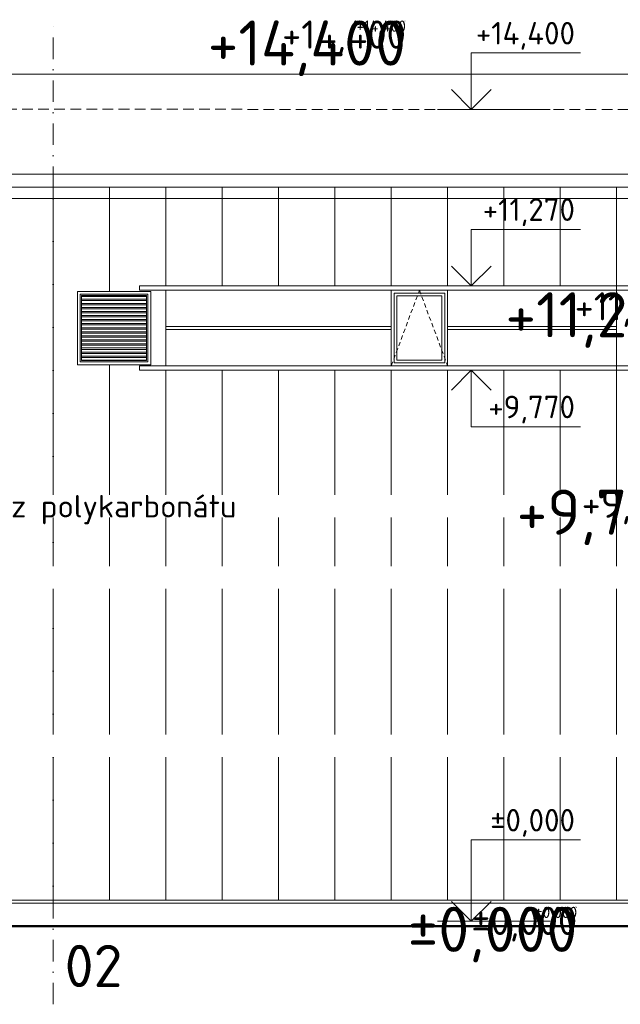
# Model space of a CAD drawing. Header units: millimetres. Extents: x -725694 to 4766210, y -2984614 to 2187451.
# Tile 103 of 256: x 311405 to 322065, y -88545 to -71081. Entities that reach past the tile are written whole.
import ezdxf
from ezdxf import colors
from ezdxf.entities.mleader import LeaderData, LeaderLine
from ezdxf.enums import TextEntityAlignment as Align
from ezdxf.math import Vec2, Vec3

# ---------------------------------------------------------------- set-up
doc = ezdxf.new("R2010")
doc.units = ezdxf.units.MM
for name, pattern in [('CARKOVANA', [5, 3, -2]), ('CENTERX2', [101.6, 63.5, -12.7, 12.7, -12.7]), ('DASHDOT', [25.4, 12.7, -6.35, 0, -6.35]), ('DIVIDE', [31.75, 12.7, -6.35, 0, -6.35, 0, -6.35]), ('ČÁRKOVANÁ', [19.05, 12.7, -6.35])]:
    doc.linetypes.add(name, pattern=pattern)
for name, color, linetype in [('0 @ 1', 7, 'Continuous'), ('0 @ 10', 7, 'Continuous'), ('0 @ 100', 7, 'Continuous'), ('0 @ 200', 7, 'Continuous'), ('0 @ 250 (1)', 7, 'Continuous'), ('0 @ 250 (2)', 7, 'Continuous'), ('0 @ 400', 7, 'Continuous')]:
    doc.layers.add(name, color=color, linetype=linetype)
for name, color, linetype, lineweight in [('A99_N_koty-200-vysk', 7, 'Continuous', 9), ('A99_N_osy', 7, 'CENTERX2', 9), ('A99_N_sraf', 7, 'Continuous', 0), ('A99_N_txt-popis-200', 7, 'Continuous', 5), ('A99_N_txt-popis-200 @ 200', 7, 'Continuous', 5), ('A99_N_txt-popis-200 @ 50', 7, 'Continuous', 5), ('A99_N_txt-popis-50 @ 200', 7, 'Continuous', 9), ('A99_S_kce-demolice', 7, 'Continuous', 20), ('A99_S_kce-pohl', 7, 'Continuous', 5), ('A99_S_osy', 7, 'CENTERX2', 5), ('A99_S_txt-popis-200 @ 200', 7, 'Continuous', 9), ('PBS - odstupy', 1, 'DIVIDE', 30)]:
    doc.layers.add(name, color=color, linetype=linetype, lineweight=lineweight)
doc.styles.add('A99_kota', font='isocpeur.ttf', dxfattribs={"height": 2})
doc.styles.add('A99_popis', font='isocpeur.ttf')
doc.styles.add('ad_popis 100', font='isocpeur.ttf', dxfattribs={"height": 200})
doc.styles.get("Standard").update_dxf_attribs({"font": 'isocpeur.ttf', "width": 0.75})

# ---------------------------------------------------------------- blocks, each defined once
blk = doc.blocks.new('*U126')
at = {"color": 0, "linetype": 'ByBlock', "lineweight": -2}
blk.add_line((-3, 0), (7, 0), dxfattribs=at)
for points in [[(0, 0), (0, 7.2), (0, 7.2), (9.7, 7.2)], [(-1.75, 1.75), (0, 0), (1.75, 1.75)]]:
    blk.add_lwpolyline(points, dxfattribs=at)
at = {"color": 0, "linetype": 'ByBlock', "lineweight": -2, "style": 'A99_kota'}
for tag, p in [('VYSKA', (9.2, 9.95)), ('POPIS', (9.2, 6.7))]:
    blk.add_attdef(tag, text='', height=2, dxfattribs=at).set_placement(p, align=Align.TOP_RIGHT)
blk = doc.blocks.new('*U6317')
at = {"layer": 'A99_N_koty-200-vysk', "lineweight": 5}
ref = blk.add_blockref('*U126', (319420, -87070), dxfattribs=dict(at, xscale=200, yscale=200, zscale=200))
ref.add_attrib('VYSKA', '±0,000', dxfattribs={"layer": '0 @ 200', "color": 0, "linetype": 'ByBlock', "lineweight": -2, "height": 400, "style": 'A99_kota'}).set_placement((321260, -85080), align=Align.TOP_RIGHT)
ref = blk.add_blockref('*U126', (319420, -87070), dxfattribs=dict(at, xscale=200, yscale=200, zscale=200))
ref.add_attrib('VYSKA', '±0,000', dxfattribs={"layer": '0 @ 400', "color": 0, "linetype": 'ByBlock', "lineweight": -2, "height": 800, "style": 'A99_kota'}).set_placement((321300, -86815), align=Align.TOP_RIGHT)
ref = blk.add_blockref('*U126', (319420, -87070), dxfattribs=dict(at, xscale=200, yscale=200, zscale=200))
ref.add_attrib('VYSKA', '±0,000', dxfattribs={"layer": '0 @ 100', "color": 0, "linetype": 'ByBlock', "lineweight": -2, "height": 200, "style": 'A99_kota'}).set_placement((321300, -86815), align=Align.TOP_RIGHT)
ref = blk.add_blockref('*U126', (319420, -87070), dxfattribs=dict(at, xscale=200, yscale=200, zscale=200))
ref.add_attrib('VYSKA', '±0,000', dxfattribs={"layer": '0 @ 1', "color": 0, "linetype": 'ByBlock', "lineweight": -2, "height": 2, "style": 'A99_kota'}).set_placement((321300, -86815), align=Align.TOP_RIGHT)
ref = blk.add_blockref('*U126', (319420, -87070), dxfattribs=dict(at, xscale=200, yscale=200, zscale=200))
ref.add_attrib('VYSKA', '±0,000', dxfattribs={"layer": '0 @ 10', "color": 0, "linetype": 'ByBlock', "lineweight": -2, "height": 20, "style": 'A99_kota'}).set_placement((321300, -86815), align=Align.TOP_RIGHT)
ref = blk.add_blockref('*U126', (319420, -87070), dxfattribs=dict(at, xscale=200, yscale=200, zscale=200))
ref.add_attrib('VYSKA', '±0,000', dxfattribs={"layer": '0 @ 250 (1)', "color": 0, "linetype": 'ByBlock', "lineweight": -2, "height": 500, "style": 'A99_kota'}).set_placement((321300, -86815), align=Align.TOP_RIGHT)
ref = blk.add_blockref('*U126', (319420, -87070), dxfattribs=dict(at, xscale=200, yscale=200, zscale=200))
ref.add_attrib('VYSKA', '±0,000', dxfattribs={"layer": '0 @ 250 (2)', "color": 0, "linetype": 'ByBlock', "lineweight": -2, "height": 500, "style": 'A99_kota'}).set_placement((321300, -86815), align=Align.TOP_RIGHT)
blk = doc.blocks.new('*U113')
at = {"color": 0, "linetype": 'ByBlock', "lineweight": -2}
blk.add_line((-3, 0), (7, 0), dxfattribs=at)
for points in [[(0, 0), (0, 5), (0, 5), (9.7, 5)], [(-1.75, 1.75), (0, 0), (1.75, 1.75)]]:
    blk.add_lwpolyline(points, dxfattribs=at)
at = {"color": 0, "linetype": 'ByBlock', "lineweight": -2, "style": 'A99_kota'}
for tag, p in [('VYSKA', (9.2, 7.75)), ('POPIS', (9.2, 4.5))]:
    blk.add_attdef(tag, text='', height=2, dxfattribs=at).set_placement(p, align=Align.TOP_RIGHT)
blk = doc.blocks.new('*U6318')
at = {"layer": 'A99_N_koty-200-vysk', "lineweight": 5}
ref = blk.add_blockref('*U113', (319420, -72671), dxfattribs=dict(at, xscale=200, yscale=200, zscale=200))
ref.add_attrib('VYSKA', '+14,400', dxfattribs={"layer": '0 @ 400', "color": 0, "linetype": 'ByBlock', "lineweight": -2, "height": 800, "style": 'A99_kota'}).set_placement((318260, -71095), align=Align.TOP_RIGHT)
ref = blk.add_blockref('*U113', (319420, -72671), dxfattribs=dict(at, xscale=200, yscale=200, zscale=200))
ref.add_attrib('VYSKA', '+14,400', dxfattribs={"layer": '0 @ 250 (1)', "color": 0, "linetype": 'ByBlock', "lineweight": -2, "height": 500, "style": 'A99_kota'}).set_placement((318260, -71095), align=Align.TOP_RIGHT)
ref = blk.add_blockref('*U113', (319420, -72671), dxfattribs=dict(at, xscale=200, yscale=200, zscale=200))
ref.add_attrib('VYSKA', '+14,400', dxfattribs={"layer": '0 @ 250 (2)', "color": 0, "linetype": 'ByBlock', "lineweight": -2, "height": 500, "style": 'A99_kota'}).set_placement((318260, -71095), align=Align.TOP_RIGHT)
ref = blk.add_blockref('*U113', (319420, -72671), dxfattribs=dict(at, xscale=200, yscale=200, zscale=200))
ref.add_attrib('VYSKA', '+14,400', dxfattribs={"layer": '0 @ 100', "color": 0, "linetype": 'ByBlock', "lineweight": -2, "height": 200, "style": 'A99_kota'}).set_placement((318260, -71095), align=Align.TOP_RIGHT)
ref = blk.add_blockref('*U113', (319420, -72671), dxfattribs=dict(at, xscale=200, yscale=200, zscale=200))
ref.add_attrib('VYSKA', '+14,400', dxfattribs={"layer": '0 @ 10', "color": 0, "linetype": 'ByBlock', "lineweight": -2, "height": 20, "style": 'A99_kota'}).set_placement((318260, -71095), align=Align.TOP_RIGHT)
ref = blk.add_blockref('*U113', (319420, -72671), dxfattribs=dict(at, xscale=200, yscale=200, zscale=200))
ref.add_attrib('VYSKA', '+14,400', dxfattribs={"layer": '0 @ 1', "color": 0, "linetype": 'ByBlock', "lineweight": -2, "height": 2, "style": 'A99_kota'}).set_placement((318260, -71095), align=Align.TOP_RIGHT)
ref = blk.add_blockref('*U113', (319420, -72671), dxfattribs=dict(at, xscale=200, yscale=200, zscale=200))
ref.add_attrib('VYSKA', '+14,400', dxfattribs={"layer": '0 @ 200', "color": 0, "linetype": 'ByBlock', "lineweight": -2, "height": 400, "style": 'A99_kota'}).set_placement((321260, -71121), align=Align.TOP_RIGHT)
blk = doc.blocks.new('*U120')
at = {"color": 0, "linetype": 'ByBlock', "lineweight": -2}
blk.add_line((-3, 0), (7, 0), dxfattribs=at)
for points in [[(-1.75, -1.75), (0, 0), (1.75, -1.75)], [(0, 0), (0, -5), (0, -5), (9.7, -5)]]:
    blk.add_lwpolyline(points, dxfattribs=at)
at = {"color": 0, "linetype": 'ByBlock', "lineweight": -2, "style": 'A99_kota'}
for tag, p in [('VYSKA', (9.2, -2.25)), ('POPIS', (9.2, -5.5))]:
    blk.add_attdef(tag, text='', height=2, dxfattribs=at).set_placement(p, align=Align.TOP_RIGHT)
blk = doc.blocks.new('*U6319')
at = {"layer": 'A99_N_koty-200-vysk', "lineweight": 5}
ref = blk.add_blockref('*U120', (319420, -77300), dxfattribs=dict(at, xscale=200, yscale=200, zscale=200))
ref.add_attrib('VYSKA', '+9,770', dxfattribs={"layer": '0 @ 200', "color": 0, "linetype": 'ByBlock', "lineweight": -2, "height": 400, "style": 'A99_kota'}).set_placement((321260, -77750), align=Align.TOP_RIGHT)
ref = blk.add_blockref('*U120', (319420, -77300), dxfattribs=dict(at, xscale=200, yscale=200, zscale=200))
ref.add_attrib('VYSKA', '+9,770', dxfattribs={"layer": '0 @ 100', "color": 0, "linetype": 'ByBlock', "lineweight": -2, "height": 200, "style": 'A99_kota'}).set_placement((323300, -79415), align=Align.TOP_RIGHT)
ref = blk.add_blockref('*U120', (319420, -77300), dxfattribs=dict(at, xscale=200, yscale=200, zscale=200))
ref.add_attrib('VYSKA', '+9,770', dxfattribs={"layer": '0 @ 1', "color": 0, "linetype": 'ByBlock', "lineweight": -2, "height": 2, "style": 'A99_kota'}).set_placement((323300, -79415), align=Align.TOP_RIGHT)
ref = blk.add_blockref('*U120', (319420, -77300), dxfattribs=dict(at, xscale=200, yscale=200, zscale=200))
ref.add_attrib('VYSKA', '+9,770', dxfattribs={"layer": '0 @ 400', "color": 0, "linetype": 'ByBlock', "lineweight": -2, "height": 800, "style": 'A99_kota'}).set_placement((323300, -79415), align=Align.TOP_RIGHT)
ref = blk.add_blockref('*U120', (319420, -77300), dxfattribs=dict(at, xscale=200, yscale=200, zscale=200))
ref.add_attrib('VYSKA', '+9,770', dxfattribs={"layer": '0 @ 10', "color": 0, "linetype": 'ByBlock', "lineweight": -2, "height": 20, "style": 'A99_kota'}).set_placement((323300, -79415), align=Align.TOP_RIGHT)
ref = blk.add_blockref('*U120', (319420, -77300), dxfattribs=dict(at, xscale=200, yscale=200, zscale=200))
ref.add_attrib('VYSKA', '+9,770', dxfattribs={"layer": '0 @ 250 (1)', "color": 0, "linetype": 'ByBlock', "lineweight": -2, "height": 500, "style": 'A99_kota'}).set_placement((323300, -79415), align=Align.TOP_RIGHT)
ref = blk.add_blockref('*U120', (319420, -77300), dxfattribs=dict(at, xscale=200, yscale=200, zscale=200))
ref.add_attrib('VYSKA', '+9,770', dxfattribs={"layer": '0 @ 250 (2)', "color": 0, "linetype": 'ByBlock', "lineweight": -2, "height": 500, "style": 'A99_kota'}).set_placement((323300, -79415), align=Align.TOP_RIGHT)
blk = doc.blocks.new('*U124')
at = {"color": 0, "linetype": 'ByBlock', "lineweight": -2}
blk.add_line((-3, 0), (7, 0), dxfattribs=at)
for points in [[(0, 0), (0, 5), (0, 5), (9.7, 5)], [(-1.75, 1.75), (0, 0), (1.75, 1.75)]]:
    blk.add_lwpolyline(points, dxfattribs=at)
at = {"color": 0, "linetype": 'ByBlock', "lineweight": -2, "style": 'A99_kota'}
for tag, p in [('VYSKA', (9.2, 7.75)), ('POPIS', (9.2, 4.5))]:
    blk.add_attdef(tag, text='', height=2, dxfattribs=at).set_placement(p, align=Align.TOP_RIGHT)
blk = doc.blocks.new('*U6320')
at = {"layer": 'A99_N_koty-200-vysk', "lineweight": 5}
ref = blk.add_blockref('*U124', (319420, -75800), dxfattribs=dict(at, xscale=200, yscale=200, zscale=200))
ref.add_attrib('VYSKA', '+11,270', dxfattribs={"layer": '0 @ 200', "color": 0, "linetype": 'ByBlock', "lineweight": -2, "height": 400, "style": 'A99_kota'}).set_placement((321260, -74250), align=Align.TOP_RIGHT)
ref = blk.add_blockref('*U124', (319420, -75800), dxfattribs=dict(at, xscale=200, yscale=200, zscale=200))
ref.add_attrib('VYSKA', '+11,270', dxfattribs={"layer": '0 @ 100', "color": 0, "linetype": 'ByBlock', "lineweight": -2, "height": 200, "style": 'A99_kota'}).set_placement((323300, -75915), align=Align.TOP_RIGHT)
ref = blk.add_blockref('*U124', (319420, -75800), dxfattribs=dict(at, xscale=200, yscale=200, zscale=200))
ref.add_attrib('VYSKA', '+11,270', dxfattribs={"layer": '0 @ 1', "color": 0, "linetype": 'ByBlock', "lineweight": -2, "height": 2, "style": 'A99_kota'}).set_placement((323300, -75915), align=Align.TOP_RIGHT)
ref = blk.add_blockref('*U124', (319420, -75800), dxfattribs=dict(at, xscale=200, yscale=200, zscale=200))
ref.add_attrib('VYSKA', '+11,270', dxfattribs={"layer": '0 @ 400', "color": 0, "linetype": 'ByBlock', "lineweight": -2, "height": 800, "style": 'A99_kota'}).set_placement((323300, -75915), align=Align.TOP_RIGHT)
ref = blk.add_blockref('*U124', (319420, -75800), dxfattribs=dict(at, xscale=200, yscale=200, zscale=200))
ref.add_attrib('VYSKA', '+11,270', dxfattribs={"layer": '0 @ 10', "color": 0, "linetype": 'ByBlock', "lineweight": -2, "height": 20, "style": 'A99_kota'}).set_placement((323300, -75915), align=Align.TOP_RIGHT)
ref = blk.add_blockref('*U124', (319420, -75800), dxfattribs=dict(at, xscale=200, yscale=200, zscale=200))
ref.add_attrib('VYSKA', '+11,270', dxfattribs={"layer": '0 @ 250 (1)', "color": 0, "linetype": 'ByBlock', "lineweight": -2, "height": 500, "style": 'A99_kota'}).set_placement((323300, -75915), align=Align.TOP_RIGHT)
ref = blk.add_blockref('*U124', (319420, -75800), dxfattribs=dict(at, xscale=200, yscale=200, zscale=200))
ref.add_attrib('VYSKA', '+11,270', dxfattribs={"layer": '0 @ 250 (2)', "color": 0, "linetype": 'ByBlock', "lineweight": -2, "height": 500, "style": 'A99_kota'}).set_placement((323300, -75915), align=Align.TOP_RIGHT)
blk = doc.blocks.new('*U5900')
at = {"layer": 'A99_N_txt-popis-200 @ 200', "lineweight": 9}
ml = blk.add_multileader_mtext('Standard', dxfattribs=at)
ml.set_content('\\A1;{\\C256;poloha a dimenze potrubí budou zaměřeny na stavbě}', color=1, style='A99_popis')
ml.set_leader_properties(color=256, linetype='ByLayer', lineweight=-1)
ml.build(insert=Vec2(0, 0))
ml.multileader.update_dxf_attribs({"dogleg_length": 200, "arrow_head_size": 300, "scale": 200})
ctx = ml.context
ctx.base_point, ctx.scale, ctx.char_height, ctx.arrow_head_size, ctx.landing_gap_size, ctx.plane_origin = Vec3(63125, -81070), 200, 400, 300, 1000, Vec3(65927.5, -90250)
notes = []
notes.append((ctx, [(1, (1, 1, 0), (72445, -81070), (-1, 0), 800, [(0, [(72445, -83200)], 0, [])])]))
ctx.mtext.insert, ctx.mtext.width, ctx.mtext.flow_direction = Vec3(64125, -80810), 6653.746, 5
at = {"layer": 'A99_N_txt-popis-200 @ 50', "lineweight": 9}
ml = blk.add_multileader_mtext('Standard', dxfattribs=at)
ml.set_content('\\A1;{\\C256;poloha a dimenze potrubí budou zaměřeny na stavbě}', color=1, style='A99_popis')
ml.set_leader_properties(color=256, linetype='ByLayer', lineweight=-1)
ml.build(insert=Vec2(0, 0))
ml.multileader.update_dxf_attribs({"dogleg_length": 200, "arrow_head_size": 75, "scale": 50})
ctx = ml.context
ctx.base_point, ctx.scale, ctx.char_height, ctx.arrow_head_size, ctx.landing_gap_size, ctx.plane_origin = Vec3(66127.5, -86245), 50, 100, 75, 250, Vec3(65927.5, -90250)
notes.append((ctx, [(0, (1, 1, 0), (65927.5, -86245), (1, 0), 200, [(0, [(65927.5, -88220)], 0, [])])]))
ctx.mtext.insert, ctx.mtext.width, ctx.mtext.flow_direction = Vec3(66377.5, -86180), 6653.746, 5
for ctx, leaders in notes:
    for number, flags, end, landing, length, lines in leaders:
        leader = LeaderData()
        leader.index, (leader.has_last_leader_line, leader.has_dogleg_vector, leader.attachment_direction) = number, flags
        leader.last_leader_point, leader.dogleg_vector, leader.dogleg_length = Vec3(end), Vec3(landing), length
        for number, points, colour, breaks in lines:
            line = LeaderLine()
            line.index, line.vertices, line.color, line.breaks = number, Vec3.list(points), colors.encode_raw_color(colour), breaks
            leader.lines.append(line)
        ctx.leaders.append(leader)
blk = doc.blocks.new('*U6242')
at = {"layer": 'A99_N_txt-popis-200 @ 50', "lineweight": 9}
ml = blk.add_multileader_mtext('Standard', dxfattribs=at)
ml.set_content('\\A1;{\\C256;dilatace}', color=1, style='A99_popis')
ml.set_leader_properties(color=256, linetype='ByLayer', lineweight=-1)
ml.build(insert=Vec2(0, 0))
ml.multileader.update_dxf_attribs({"dogleg_length": 200, "arrow_head_size": 75, "scale": 50})
ctx = ml.context
ctx.base_point, ctx.scale, ctx.char_height, ctx.arrow_head_size, ctx.landing_gap_size, ctx.plane_origin = Vec3(71302.5, -86245), 50, 100, 75, 250, Vec3(71102.5, -90250)
notes = []
notes.append((ctx, [(0, (1, 1, 0), (71102.5, -86245), (1, 0), 200, [(0, [(71102.5, -88220)], 0, [])])]))
ctx.mtext.insert, ctx.mtext.width, ctx.mtext.flow_direction = Vec3(71552.5, -86195), 6653.746, 5
for ctx, leaders in notes:
    for number, flags, end, landing, length, lines in leaders:
        leader = LeaderData()
        leader.index, (leader.has_last_leader_line, leader.has_dogleg_vector, leader.attachment_direction) = number, flags
        leader.last_leader_point, leader.dogleg_vector, leader.dogleg_length = Vec3(end), Vec3(landing), length
        for number, points, colour, breaks in lines:
            line = LeaderLine()
            line.index, line.vertices, line.color, line.breaks = number, Vec3.list(points), colors.encode_raw_color(colour), breaks
            leader.lines.append(line)
        ctx.leaders.append(leader)

msp = doc.modelspace()

# ---------------------------------------------------------------- hatches: boundary and pattern name
at = {"layer": 'A99_S_kce-demolice', "linetype": 'Continuous', "lineweight": 5, "transparency": 33554562}
h = msp.add_hatch(dxfattribs=at)
h.set_pattern_fill('ZDIVO-OBECNE', color=256, scale=24, angle=135)
h.set_pattern_definition([(180, (187440, -655880), (-4e-15, -72), []), (180, (187416, -655856), (-4e-15, -72), [])])
h.paths.add_polyline_path([(313656, -75974), (312504, -75974), (312504, -77126), (313656, -77126)])

# ---------------------------------------------------------------- linework, layer by layer
at = {"layer": 'A99_N_sraf', "lineweight": 5, "ltscale": 2}
for p, q in [((312000, -74050), (312000, -86700)), ((313000, -74050), (313000, -75900)), ((314000, -74050), (314000, -75800)), ((315000, -74050), (315000, -75800)), ((316000, -74050), (316000, -75800)), ((317000, -74050), (317000, -75800)), ((318000, -74050), (318000, -75800)), ((319000, -74050), (319000, -75800)), ((320000, -74050), (320000, -75800)), ((321000, -74050), (321000, -75800)), ((322000, -74050), (322000, -86700)), ((313000, -77200), (313000, -86700)), ((314000, -77300), (314000, -86700)), ((315000, -77300), (315000, -86700)), ((316000, -77300), (316000, -86700)), ((317000, -77300), (317000, -86700)), ((318000, -77300), (318000, -86700)), ((319000, -77300), (319000, -86700)), ((320000, -77300), (320000, -86700)), ((321000, -77300), (321000, -86700))]:
    msp.add_line(p, q, dxfattribs=at)
at = {"layer": 'A99_S_kce-demolice', "linetype": 'Continuous', "lineweight": 5}
for points in [[(388920, -73820), (388920, -72050), (306875, -72050), (306875, -73820)], [(313730, -75900), (312430, -75900), (312430, -77200), (313730, -77200)], [(313680, -75950), (313680, -77150), (312480, -77150), (312480, -75950)], [(313530, -75800), (322330, -75800), (322330, -75880), (313530, -75880)], [(318000, -75880), (319000, -75880), (319000, -77220), (318000, -77220)], [(318050, -75930), (318950, -75930), (318950, -77170), (318050, -77170)], [(313656, -75974), (313656, -77126), (312504, -77126), (312504, -75974)], [(318100, -75980), (318900, -75980), (318900, -77120), (318100, -77120)], [(314000, -76525), (318000, -76525), (318000, -76575), (314000, -76575)], [(322000, -76525), (319000, -76525), (319000, -76575), (322000, -76575)], [(313530, -77220), (322330, -77220), (322330, -77300), (313530, -77300)]]:
    msp.add_lwpolyline(points, close=True, dxfattribs=at)
at = {"layer": 'A99_S_kce-demolice', "linetype": 'Continuous', "lineweight": 9}
msp.add_lwpolyline([(415278.7, -74250), (299460, -74250)], dxfattribs=at)
at = {"layer": 'A99_S_kce-demolice', "linetype": 'Continuous', "lineweight": 5}
for points in [[(314000, -75800), (322000, -75800), (322000, -77300), (314000, -77300)], [(314000, -75880), (314000, -77220)]]:
    msp.add_lwpolyline(points, dxfattribs=at)
at = {"layer": 'A99_S_kce-demolice', "linetype": 'CARKOVANA', "lineweight": 5, "ltscale": 25}
msp.add_lwpolyline([(318000, -77220), (318500, -75880), (319000, -77220)], dxfattribs=at)
at = {"layer": 'A99_S_kce-pohl', "lineweight": 9}
msp.add_line((329900, -86700), (299425, -86700), dxfattribs=at)
at = {"layer": 'A99_S_kce-pohl', "lineweight": 50}
msp.add_line((465225, -87160), (296530, -87160), dxfattribs=at)
at = {"layer": 'A99_S_kce-pohl', "linetype": 'ČÁRKOVANÁ', "lineweight": 18, "ltscale": 15}
msp.add_lwpolyline([(306875, -72670), (388920, -72679.6)], dxfattribs=at)
at = {"layer": 'A99_S_kce-pohl', "lineweight": 18}
msp.add_lwpolyline([(439000, -74050), (299460, -74050)], dxfattribs=at)
at = {"layer": 'A99_S_kce-pohl', "lineweight": 9}
for points in [[(299425, -86700), (329900, -86700)], [(299425, -86750), (329900, -86750)]]:
    msp.add_lwpolyline(points, dxfattribs=at)
at = {"layer": 'A99_S_osy', "linetype": 'DASHDOT', "lineweight": 9, "ltscale": 30}
msp.add_lwpolyline([(312000, -88545), (312000, -71085)], dxfattribs=at)

# ---------------------------------------------------------------- block references
at = {"layer": 'PBS - odstupy', "color": 4, "linetype": 'Continuous', "lineweight": 0}
for name in ['*U6318', '*U6320', '*U6319', '*U6317']:
    msp.add_blockref(name, (0, 0), dxfattribs=at)

# ---------------------------------------------------------------- texts
at = {"layer": 'A99_N_osy', "color": 1, "lineweight": 0, "insert": (312202.5, -87490), "char_height": 750, "attachment_point": 1, "style": 'ad_popis 100', "bg_fill": 3, "box_fill_scale": 1, "bg_fill_color": 256, "bg_fill_transparency": 0}
msp.add_mtext_dynamic_manual_height_columns('02', width=832.5, gutter_width=1000, heights=[0], dxfattribs=at)

# ---------------------------------------------------------------- next in the draw order: block references
at = {"layer": 'A99_N_txt-popis-200', "color": 4, "linetype": 'Continuous', "lineweight": 0}
msp.add_blockref('*U5900', (0, 0), dxfattribs=at)

# ---------------------------------------------------------------- next in the draw order: leaders
at = {"layer": 'A99_N_txt-popis-50 @ 200', "lineweight": 9}
ml = msp.add_multileader_mtext('Standard', dxfattribs=at)
ml.set_content('\\A1;{\\C256;demontáž pásového prosvětlení z polykarbonátu}', color=1, style='A99_popis')
ml.set_leader_properties(color=256, linetype='ByLayer', lineweight=-1)
ml.build(insert=Vec2(0, 0))
ml.multileader.update_dxf_attribs({"dogleg_length": 1, "arrow_head_size": 300, "scale": 200})
ctx = ml.context
ctx.base_point, ctx.scale, ctx.char_height, ctx.arrow_head_size, ctx.landing_gap_size, ctx.plane_origin = Vec3(302925, -79770), 200, 400, 300, 250, Vec3(296020, -91101)
notes = []
notes.append((ctx, [(0, (1, 1, 0), (302340, -79770), (1, 0), 585, [(0, [(302340, -77080)], 0, [])])]))
ctx.mtext.insert, ctx.mtext.width, ctx.mtext.flow_direction = Vec3(303175, -79510), 7125, 5
ctx.mtext.has_bg_fill, ctx.mtext.bg_color, ctx.mtext.bg_scale_factor, ctx.mtext.bg_transparency, ctx.mtext.use_window_bg_color = 1, -1073741824, 1, 0, 1
for ctx, leaders in notes:
    for number, flags, end, landing, length, lines in leaders:
        leader = LeaderData()
        leader.index, (leader.has_last_leader_line, leader.has_dogleg_vector, leader.attachment_direction) = number, flags
        leader.last_leader_point, leader.dogleg_vector, leader.dogleg_length = Vec3(end), Vec3(landing), length
        for number, points, colour, breaks in lines:
            line = LeaderLine()
            line.index, line.vertices, line.color, line.breaks = number, Vec3.list(points), colors.encode_raw_color(colour), breaks
            leader.lines.append(line)
        ctx.leaders.append(leader)

# ---------------------------------------------------------------- next in the draw order: leaders
ml = msp.add_multileader_mtext('Standard', dxfattribs=at)
ml.set_content('\\A1;{\\C256;vertikalní panely budou v úrovni +5,000 m (horní hrana vrat) horizontálně rozděleny na dvě části. }', color=1, style='A99_popis')
ml.set_leader_properties(color=256, linetype='ByLayer', lineweight=-1)
ml.build(insert=Vec2(0, 0))
ml.multileader.update_dxf_attribs({"dogleg_length": 1, "arrow_head_size": 300, "scale": 200})
ctx = ml.context
ctx.base_point, ctx.scale, ctx.char_height, ctx.arrow_head_size, ctx.landing_gap_size, ctx.plane_origin = Vec3(33355, -84019.6), 200, 400, 300, 250, Vec3(45935, -91306)
notes = []
notes.append((ctx, [(1, (1, 1, 0), (49500, -84019.6), (-1, 0), 585, [(0, [(49505, -82070)], 0, [])])]))
ctx.mtext.insert, ctx.mtext.width, ctx.mtext.flow_direction = Vec3(33605, -83759.6), 15234.519, 5
ctx.mtext.has_bg_fill, ctx.mtext.bg_color, ctx.mtext.bg_scale_factor, ctx.mtext.bg_transparency, ctx.mtext.use_window_bg_color = 1, -1073741824, 1, 0, 1
for ctx, leaders in notes:
    for number, flags, end, landing, length, lines in leaders:
        leader = LeaderData()
        leader.index, (leader.has_last_leader_line, leader.has_dogleg_vector, leader.attachment_direction) = number, flags
        leader.last_leader_point, leader.dogleg_vector, leader.dogleg_length = Vec3(end), Vec3(landing), length
        for number, points, colour, breaks in lines:
            line = LeaderLine()
            line.index, line.vertices, line.color, line.breaks = number, Vec3.list(points), colors.encode_raw_color(colour), breaks
            leader.lines.append(line)
        ctx.leaders.append(leader)

# ---------------------------------------------------------------- next in the draw order: block references
at = {"layer": 'A99_N_txt-popis-200', "color": 4, "linetype": 'Continuous', "lineweight": 0}
msp.add_blockref('*U6242', (0, 0), dxfattribs=at)

# ---------------------------------------------------------------- next in the draw order: leaders
at = {"layer": 'A99_S_txt-popis-200 @ 200', "lineweight": 9}
ml = msp.add_multileader_mtext('Standard', dxfattribs=at)
ml.set_content('{\\W1;\\C256;oplocení z trapézového plechu}', color=2)
ml.set_leader_properties(color=256, linetype='ByLayer', lineweight=-1)
ml.build(insert=Vec2(0, 0))
ml.multileader.update_dxf_attribs({"text_left_attachment_type": 2, "text_right_attachment_type": 2, "dogleg_length": 1.25, "arrow_head_size": 500, "scale": 200})
ctx = ml.context
ctx.base_point, ctx.scale, ctx.char_height, ctx.arrow_head_size, ctx.landing_gap_size, ctx.plane_origin = Vec3(125065, -81055), 200, 400, 500, 250, Vec3(118559.7, -79812.1)
ctx.left_attachment, ctx.right_attachment = 2, 2
notes = []
notes.append((ctx, [(1, (1, 1, 0), (124270, -81055), (1, 0), 795, [(0, [(123765, -83877.5), (123765, -81055)], 0, [])])]))
ctx.mtext.insert, ctx.mtext.width, ctx.mtext.flow_direction = Vec3(125315, -80775), 7618.779, 5
ctx.mtext.has_bg_fill, ctx.mtext.bg_color, ctx.mtext.bg_scale_factor, ctx.mtext.bg_transparency, ctx.mtext.use_window_bg_color = 1, -1073741824, 1, 0, 1
for ctx, leaders in notes:
    for number, flags, end, landing, length, lines in leaders:
        leader = LeaderData()
        leader.index, (leader.has_last_leader_line, leader.has_dogleg_vector, leader.attachment_direction) = number, flags
        leader.last_leader_point, leader.dogleg_vector, leader.dogleg_length = Vec3(end), Vec3(landing), length
        for number, points, colour, breaks in lines:
            line = LeaderLine()
            line.index, line.vertices, line.color, line.breaks = number, Vec3.list(points), colors.encode_raw_color(colour), breaks
            leader.lines.append(line)
        ctx.leaders.append(leader)

doc.saveas('drawing.dxf')
